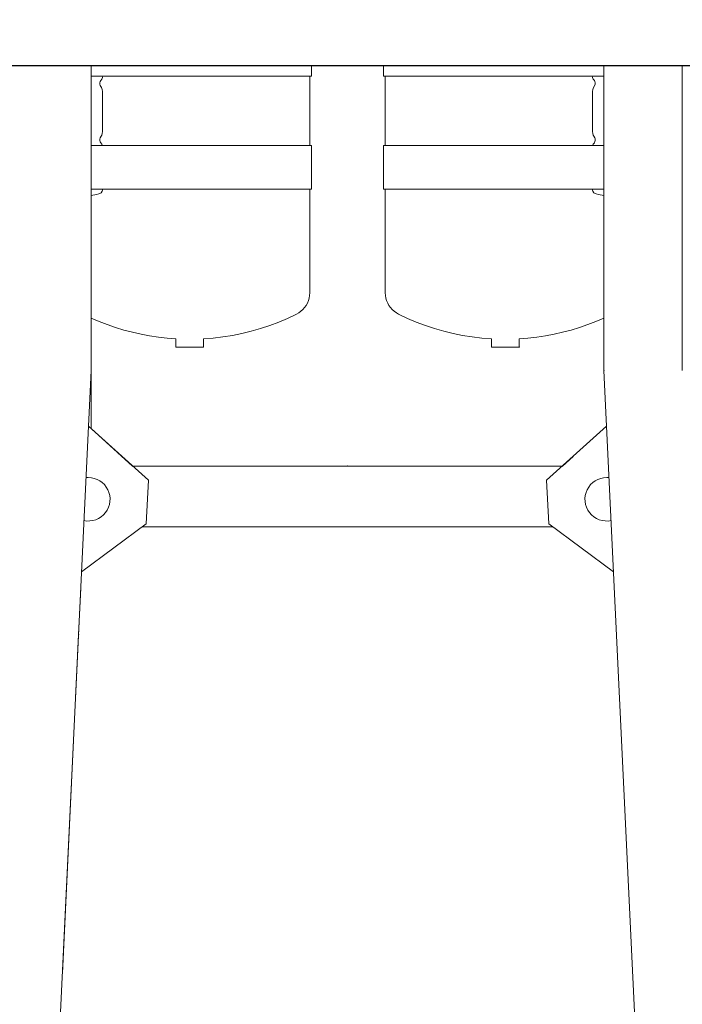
# Model space of a CAD drawing. Header units: millimetres. Extents: x 2204655785 to 2205143108, y 485765510 to 486291538.
# Tile 31 of 156: x 2204900455 to 2204901255, y 486175557 to 486176747. Entities that reach past the tile are written whole.
import ezdxf
from ezdxf.enums import TextEntityAlignment as Align
from ezdxf.lldxf.tags import DXFTag

# ---------------------------------------------------------------- set-up
doc = ezdxf.new("R2010")
doc.units = ezdxf.units.MM
doc.linetypes.add('DASHED2', pattern=[9.525, 6.35, -3.175])
doc.linetypes.add('НЕВИДИМАЯX2', pattern=[19.05, 12.7, -6.35])
for name, color, linetype in [('206ППР Панелевоз', 7, 'Continuous'), ('ППР_Автокран СКАТ-40', 7, 'Continuous'), ('ППР_Автокран_Опасная зона', 1, 'Continuous'), ('ППР_Автокран_Стрела', 7, 'Continuous'), ('ППР_Автокран_Стрела_15м', 7, 'Continuous'), ('ППР_Опасная зона от крана', 1, 'Continuous'), ('ППР_Разрез', 5, 'Continuous'), ('ППР_СКЛАД №2', 7, 'Continuous'), ('ППР_Стрела', 7, 'Continuous')]:
    doc.layers.add(name, color=color, linetype=linetype)
doc.styles.add('ППРк_М1-1', font='GOST_Common Italic.ttf', dxfattribs={"height": 800})
doc.styles.add('ППРк_М1-1кран', font='GOST_Common Italic.ttf', dxfattribs={"width": 0.8, "height": 600})
tags = doc.linetypes.add('опасная зона_Кран', pattern='A,30,-8,4,-8,30,-8,4,-8,30,-8,4,[230,Bbox.shx,S=2.5,R=0,X=0,Y=-10],-6', length=148).pattern_tags.tags
tags[24] = DXFTag(74, 5)

# ---------------------------------------------------------------- blocks, each defined once
blk = doc.blocks.new('*U374')
at = {"layer": 'ППР_Опасная зона от крана', "linetype": 'опасная зона_Кран', "lineweight": 80, "ltscale": 100}
blk.add_arc((135, 0), 54570, 90, 270, dxfattribs=at)
at = {"style": 'ППРк_М1-1', "width": 0.8}
for tag, p, height, flags in [('ОПАСНАЯ_ЗОНА', (25480.86, 21929.55), 800, 1), ('ОТЛЕТ_ГРУЗА', (25413.72, 20678.22), 800, 1), ('Кол-во_элементов', (2695.66, -1978.25), 1200, 8)]:
    blk.add_attdef(tag, p, '', height=height, dxfattribs=dict(at, flags=flags))
at = {"style": 'ППРк_М1-1', "width": 0.8, "flags": 8}
blk.add_attdef('МАРКА_КРАНА', text='', height=1200, dxfattribs=at).set_placement((8837.5, 818.17), align=Align.CENTER)
blk.add_attdef('ВЫСОТА', text='', height=1200, dxfattribs=at).set_placement((9134.89, -8454.02), align=Align.MIDDLE_CENTER)
at = {"layer": 'Defpoints', "style": 'ППРк_М1-1', "width": 0.8, "flags": 1}
for tag, p in [('МАКСИМАЛЬНАЯ_ДЛИНА_ГРУЗА', (25470.43, 19233.22)), ('ШИРИНА_ГРУЗА', (25397.01, 17803.51))]:
    blk.add_attdef(tag, p, '', height=800, dxfattribs=at)
at = {"layer": 'ППР_Разрез', "style": 'ППРк_М1-1кран', "width": 0.8, "flags": 8}
for tag, p in [('РАЗРЕЗ2', (-1027.85, 55181.17)), ('РАЗРЕЗ', (-1731.87, -54129.29))]:
    blk.add_attdef(tag, p, '', height=800, dxfattribs=at)
at = {"layer": 'ППР_Стрела', "style": 'ППРк_М1-1кран', "width": 0.8, "flags": 8}
for tag, p in [('ВЫСОТА_КРЮКА_ГОРИЗ', (-22781.64, 24557.61)), ('ВЫСОТА_КРЮКА_НАКЛ', (-23522.06, 23711.4)), ('ГАБАРИТ_СТРЕЛЫ', (-25019.84, 21408.72)), ('ВЫЛЕТ', (-19745.38, 16966.54))]:
    blk.add_attdef(tag, p, '', height=800, rotation=317, dxfattribs=at)
blk = doc.blocks.new('*U443')
at = {"layer": 'ППР_Опасная зона от крана', "linetype": 'опасная зона_Кран', "lineweight": 80, "ltscale": 100}
blk.add_arc((135, 0), 50270, 90, 270, dxfattribs=at)
at = {"layer": 'ППР_Стрела', "linetype": 'НЕВИДИМАЯX2', "lineweight": 50, "ltscale": 100}
blk.add_arc((135, 0), 38700, 90, 270, dxfattribs=at)
at = {"layer": 'ППР_Стрела', "linetype": 'Continuous', "lineweight": 100}
blk.add_arc((135, 0), 30700, 90, 270, dxfattribs=at)
at = {"style": 'ППРк_М1-1', "width": 0.8}
for tag, p, height, flags in [('ОПАСНАЯ_ЗОНА', (25480.86, 21929.55), 800, 1), ('ОТЛЕТ_ГРУЗА', (25413.72, 20678.22), 800, 1), ('Кол-во_элементов', (2695.66, -1978.25), 1200, 8)]:
    blk.add_attdef(tag, p, '', height=height, dxfattribs=dict(at, flags=flags))
at = {"style": 'ППРк_М1-1', "width": 0.8, "flags": 8}
blk.add_attdef('МАРКА_КРАНА', text='', height=1200, dxfattribs=at).set_placement((8837.5, 818.17), align=Align.CENTER)
blk.add_attdef('ВЫСОТА', text='', height=1200, dxfattribs=at).set_placement((9134.89, -8454.02), align=Align.MIDDLE_CENTER)
at = {"layer": 'Defpoints', "style": 'ППРк_М1-1', "width": 0.8, "flags": 1}
for tag, p in [('МАКСИМАЛЬНАЯ_ДЛИНА_ГРУЗА', (25470.43, 19233.22)), ('ШИРИНА_ГРУЗА', (25397.01, 17803.51))]:
    blk.add_attdef(tag, p, '', height=800, dxfattribs=at)
at = {"layer": 'ППР_Разрез', "style": 'ППРк_М1-1кран', "width": 0.8, "flags": 8}
for tag, p in [('РАЗРЕЗ2', (-1027.85, 55181.17)), ('РАЗРЕЗ', (-1731.87, -54129.29))]:
    blk.add_attdef(tag, p, '', height=800, dxfattribs=at)
at = {"layer": 'ППР_Стрела', "style": 'ППРк_М1-1кран', "width": 0.8, "flags": 8}
for tag, p in [('ВЫСОТА_КРЮКА_ГОРИЗ', (-19652.89, 21607.87)), ('ГАБАРИТ_СТРЕЛЫ', (-25019.84, 21408.72)), ('ВЫСОТА_КРЮКА_НАКЛ', (-20393.31, 20761.66)), ('ВЫЛЕТ', (-16616.63, 14016.8))]:
    blk.add_attdef(tag, p, '', height=800, rotation=317, dxfattribs=at)
blk = doc.blocks.new('*U778')
at = {"layer": 'ППР_Автокран_Опасная зона', "color": 1, "linetype": 'опасная зона_Кран', "lineweight": 80, "ltscale": 100}
blk.add_arc((-3.65, 4.56), 29000, 319.788537, 219.788112, dxfattribs=at)
at = {"layer": 'ППР_Автокран_Стрела', "lineweight": 50}
blk.add_arc((-3.65, 4.56), 18000, 319.786841, 219.78643, dxfattribs=at)
at = {"layer": 'ППР_Автокран_Стрела_15м', "linetype": 'DASHED2', "lineweight": 35}
blk.add_arc((0.22, 1.42), 15000, 319.786203, 219.767437, dxfattribs=at)
blk = doc.blocks.new('*U789')
blk.add_lwpolyline([(-1738.9, 2701.1), (-4301.1, 2701.1), (-4301.1, 203.8), (-1738.9, 203.8)], close=True)
at = {"layer": '206ППР Панелевоз', "lineweight": 5}
for p, q in [((-1370.4, 1858.1), (-1738.9, 1858.1)), ((-38.6, 1826.6), (-1370.6, 1763.5)), ((-1127, 1775), (-1185.2, 1696.7)), ((-1370.4, 1763.5), (-1738.9, 1763.5)), ((-1726.2, 1763.5), (-1726.2, 1497.3)), ((-1642.2, 1763.5), (-1642.2, 1497.3)), ((-1589.7, 1763.5), (-1589.7, 1749.3)), ((-1582.9, 1757), (-1581.8, 1763.5)), ((-1429.6, 1753.8), (-1433.8, 1763.5)), ((-1303.1, 1766.7), (-1237.7, 1694.2)), ((-1726.2, 1749.2), (-1724.3, 1749.8)), ((-1724.3, 1749.8), (-1722.6, 1750.6)), ((-1722.6, 1750.6), (-1721, 1751.9)), ((-1721, 1751.9), (-1719.7, 1752.5)), ((-1719.7, 1752.5), (-1718.1, 1752.9)), ((-1718.1, 1752.9), (-1716.5, 1752.8)), ((-1716.5, 1752.8), (-1715, 1752.4)), ((-1715, 1752.4), (-1712.3, 1750.9)), ((-1712.3, 1750.9), (-1710, 1750.1)), ((-1710, 1750.1), (-1707.6, 1749.8)), ((-1707.6, 1749.8), (-1659.1, 1749.8)), ((-1659.1, 1749.8), (-1656.6, 1750.1)), ((-1656.6, 1750.1), (-1654.9, 1750.6)), ((-1654.9, 1750.6), (-1653.4, 1751.4)), ((-1653.4, 1751.4), (-1651.7, 1752.4)), ((-1651.7, 1752.4), (-1650.2, 1752.8)), ((-1650.2, 1752.8), (-1648.5, 1752.9)), ((-1648.5, 1752.9), (-1647, 1752.5)), ((-1647, 1752.5), (-1645.6, 1751.9)), ((-1645.6, 1751.9), (-1643.9, 1750.5)), ((-1643.9, 1750.5), (-1642.2, 1749.7)), ((-1589.7, 1749.3), (-1587.2, 1750)), ((-1589.7, 1497.3), (-1589.7, 1749.3)), ((-1587.2, 1750), (-1585.2, 1751.4)), ((-1585.2, 1751.4), (-1583.8, 1754.1)), ((-1583.8, 1754.1), (-1582.9, 1757)), ((-1425.8, 1743.9), (-1429.6, 1753.8)), ((-1422.4, 1733.9), (-1425.8, 1743.9)), ((-1419.3, 1723.8), (-1422.4, 1733.9)), ((-1266.6, 1726.3), (-1254.9, 1713.3)), ((-1416.6, 1713.5), (-1419.3, 1723.8)), ((-1414.2, 1703.2), (-1416.6, 1713.5)), ((-1254.9, 1713.3), (-1254.9, 1194.2)), ((-1254.9, 1713.3), (-1254.9, 1194.2)), ((-1412.2, 1692.7), (-1414.2, 1703.2)), ((-1181.4, 1701.9), (-1181.4, 1205.7)), ((-1410.7, 1682.3), (-1412.2, 1692.7)), ((-1237.7, 1694.2), (-1185.2, 1696.7)), ((-1409.5, 1671.7), (-1410.7, 1682.3)), ((-1408.7, 1661.2), (-1409.5, 1671.7)), ((-1398.7, 1661.2), (-1408.7, 1661.2)), ((-1398.7, 1627.6), (-1398.7, 1661.2)), ((-1409.6, 1615.9), (-1408.7, 1627.6)), ((-1408.7, 1627.6), (-1398.7, 1627.6)), ((-1411, 1604.3), (-1409.6, 1615.9)), ((-1412.8, 1592.8), (-1411, 1604.3)), ((-1415.1, 1581.4), (-1412.8, 1592.8)), ((-1417.9, 1570.1), (-1415.1, 1581.4)), ((-1424.8, 1547.8), (-1421.1, 1558.8)), ((-1421.1, 1558.8), (-1417.9, 1570.1)), ((-1428.9, 1536.8), (-1424.8, 1547.8)), ((-1433.4, 1526.1), (-1428.9, 1536.8)), ((-1438.4, 1515.5), (-1433.4, 1526.1)), ((-1441.9, 1510.1), (-1440, 1512.8)), ((-1440, 1512.8), (-1438.4, 1515.5)), ((-1642.2, 1499.4), (-1726.2, 1499.4)), ((-1589.7, 1499.4), (-1464.3, 1499.4)), ((-1464.3, 1499.4), (-1461.1, 1499.6)), ((-1461.1, 1499.6), (-1458, 1500.2)), ((-1458, 1500.2), (-1454.9, 1501)), ((-1454.9, 1501), (-1451.9, 1502.3)), ((-1451.9, 1502.3), (-1449.1, 1503.8)), ((-1449.1, 1503.8), (-1446.4, 1505.6)), ((-1446.4, 1505.6), (-1444, 1507.8)), ((-1444, 1507.8), (-1441.9, 1510.1)), ((-1726.2, 1497.3), (-1738.9, 1497.3)), ((-1642.2, 1497.3), (-1589.7, 1497.3)), ((-1738.9, 1410.2), (-1726.2, 1410.2)), ((-1726.2, 1410.2), (-1726.2, 1144)), ((-1642.2, 1408.1), (-1726.2, 1408.1)), ((-1642.2, 1144), (-1642.2, 1410.2)), ((-1642.2, 1410.2), (-1589.7, 1410.2)), ((-1589.7, 1410.2), (-1589.7, 1144)), ((-1464.3, 1408.1), (-1589.7, 1408.1)), ((-1461.1, 1407.9), (-1464.3, 1408.1)), ((-1458, 1407.4), (-1461.1, 1407.9)), ((-1454.9, 1406.5), (-1458, 1407.4)), ((-1451.9, 1405.3), (-1454.9, 1406.5)), ((-1449.1, 1403.7), (-1451.9, 1405.3)), ((-1446.4, 1401.9), (-1449.1, 1403.7)), ((-1444, 1399.8), (-1446.4, 1401.9)), ((-1441.9, 1397.4), (-1444, 1399.8)), ((-1440, 1394.8), (-1441.9, 1397.4)), ((-1438.4, 1392), (-1440, 1394.8)), ((-1433.4, 1381.4), (-1438.4, 1392)), ((-1428.9, 1370.7), (-1433.4, 1381.4)), ((-1424.8, 1359.8), (-1428.9, 1370.7)), ((-1421.1, 1348.7), (-1424.8, 1359.8)), ((-1417.9, 1337.5), (-1421.1, 1348.7)), ((-1415.1, 1326.2), (-1417.9, 1337.5)), ((-1412.8, 1314.7), (-1415.1, 1326.2)), ((-1411, 1303.2), (-1412.8, 1314.7)), ((-1409.6, 1291.6), (-1411, 1303.2)), ((-1408.7, 1280), (-1409.6, 1291.6)), ((-1398.7, 1280), (-1408.7, 1280)), ((-1398.7, 1246.4), (-1398.7, 1280)), ((-1409.5, 1235.8), (-1408.7, 1246.4)), ((-1408.7, 1246.4), (-1398.7, 1246.4)), ((-1410.7, 1225.3), (-1409.5, 1235.8)), ((-1414.2, 1204.4), (-1412.2, 1214.8)), ((-1412.2, 1214.8), (-1410.7, 1225.3)), ((-1416.6, 1194), (-1414.2, 1204.4)), ((-1303.1, 1140.8), (-1237.7, 1213.3)), ((-1237.7, 1213.3), (-1185.2, 1210.8)), ((-1127, 1132.5), (-1185.2, 1210.8)), ((-1419.3, 1183.8), (-1416.6, 1194)), ((-1300.3, 1144), (-1254.9, 1194.2)), ((-1422.4, 1173.6), (-1419.3, 1183.8)), ((-1425.8, 1163.6), (-1422.4, 1173.6)), ((-1726.2, 1158.3), (-1724.3, 1157.8)), ((-1724.3, 1157.8), (-1722.6, 1156.9)), ((-1722.6, 1156.9), (-1721, 1155.7)), ((-1721, 1155.7), (-1719.6, 1155)), ((-1719.6, 1155), (-1718.1, 1154.7)), ((-1718.1, 1154.7), (-1716.4, 1154.7)), ((-1716.4, 1154.7), (-1714.9, 1155.1)), ((-1714.9, 1155.1), (-1712.2, 1156.7)), ((-1712.2, 1156.7), (-1710, 1157.4)), ((-1710, 1157.4), (-1707.6, 1157.7)), ((-1707.6, 1157.7), (-1659, 1157.7)), ((-1659, 1157.7), (-1656.6, 1157.4)), ((-1656.6, 1157.4), (-1654.9, 1156.9)), ((-1654.9, 1156.9), (-1653.4, 1156.1)), ((-1653.4, 1156.1), (-1651.6, 1155.1)), ((-1651.6, 1155.1), (-1650.1, 1154.7)), ((-1650.1, 1154.7), (-1648.5, 1154.7)), ((-1648.5, 1154.7), (-1646.9, 1155)), ((-1646.9, 1155), (-1645.6, 1155.7)), ((-1645.6, 1155.7), (-1643.9, 1157)), ((-1643.9, 1157), (-1642.2, 1157.8)), ((-1589.7, 1158.3), (-1587.2, 1157.5)), ((-1587.2, 1157.5), (-1585.1, 1156.2)), ((-1585.1, 1156.2), (-1583.7, 1153.5)), ((-1429.6, 1153.7), (-1425.8, 1163.6)), ((-1370.4, 1144), (-1738.9, 1144)), ((-1583.7, 1153.5), (-1582.9, 1150.5)), ((-1582.9, 1150.5), (-1581.7, 1144)), ((-1400.9, 1144), (-1451.2, 1144)), ((-1433.8, 1144), (-1429.6, 1153.7)), ((-1300.3, 1144), (-1400.9, 1144)), ((-38.6, 1081), (-1370.6, 1144)), ((-1051.4, 1128.9), (-1107.5, 1131.6)), ((-642.3, 1109.6), (-1051.4, 1128.9))]:
    blk.add_line(p, q, dxfattribs=at)
for centre, start, end in [((-1214.8, 1766.8), 180, 11.639), ((-1214.8, 1766.8), 173.7825, 180), ((-1214.8, 1140.7), 348.361, 180), ((-1214.8, 1140.7), 180, 186.2175)]:
    blk.add_arc(centre, 26.3, start, end, dxfattribs=at)
for p in [(-1370.4, 1763.4), (-1370.4, 1763.4), (-1398.7, 1661.2), (-1398.7, 1661.2), (-1254.9, 1453.8), (-1254.9, 1453.8), (-1051.4, 1128.9)]:
    blk.add_point(p, dxfattribs=at)
blk = doc.blocks.new('Бортовой панелевоз')
at = {"layer": 'ППР_СКЛАД №2'}
blk.add_blockref('*U789', (26722.3, 14240.3), dxfattribs=at)

msp = doc.modelspace()

# ---------------------------------------------------------------- block references
msp.add_blockref('*U374', (2204954762.1, 486208475.8))

# ---------------------------------------------------------------- next in the draw order: block references
at = {"rotation": 270}
msp.add_blockref('*U443', (2204922508.3, 486164273.5), dxfattribs=at)

# ---------------------------------------------------------------- next in the draw order: block references
at = {"layer": 'ППР_Автокран СКАТ-40', "rotation": 180}
msp.add_blockref('*U778', (2204908503.8, 486186276), dxfattribs=at)

# ---------------------------------------------------------------- next in the draw order: block references
at = {"rotation": 270}
msp.add_blockref('Бортовой панелевоз', (2204885156.4, 486201674.8), dxfattribs=at)

doc.saveas('drawing.dxf')
